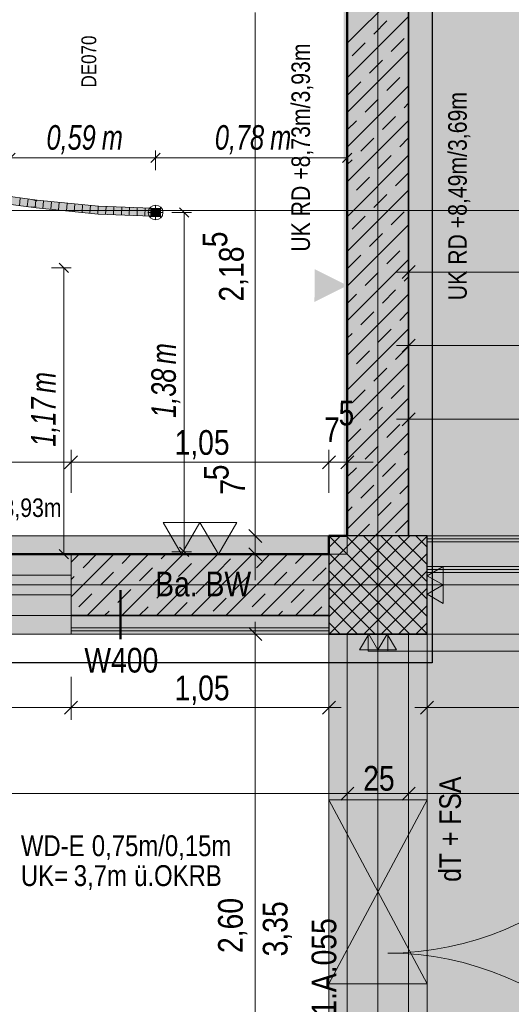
# Model space of a CAD drawing. Extents: x -620 to 300, y 62 to 1107.
# Tile 113 of 256: x 10 to 50, y 793 to 873. Entities that reach past the tile are written whole.
import ezdxf
from ezdxf.lldxf.tags import DXFTag

# ---------------------------------------------------------------- set-up
doc = ezdxf.new("R2010")
doc.units = 0
doc.layers.get('0').update_dxf_attribs({"lineweight": 35})
for name, color, linetype, lineweight, true_color in [('00 -Bauelemente -Dämmung innen', 7, 'Continuous', 9, 0xff7fe6), ('00 -Bauelemente -Gipskarton', 7, 'Continuous', 9, 0xff7fe6), ('00_Beschriftung UZ', 3, 'Continuous', 13, 0x00ff00), ('30 -33 Aussenwände- 3 Aussenstützen', 7, 'Continuous', 50, 0x0000dd), ('30 -34 Innenwände- 1 tragend', 7, 'Continuous', 13, 0xdd0806), ('30 -34 Innenwände- 11 Durchbruch', 4, 'Continuous', 9, 0x00ffff), ('30 -34 Innenwände- 2 nichttragend', 7, 'Continuous', 18, 0xff7fe6), ('30 -34 Innenwände- 4 Türen_Fenster', 9, 'Continuous', 15, 0x808080), ('30 -35 Decken- 1 Konstruktion-Träger- Stahlbeton', 7, 'grob-A06G9FRA8I', 13, 0x33aa00), ('30 -35 Decken- 2.1 Treppen Innen 2D', 7, 'Continuous', 9, 0x599559), ('60- 61 allgemeine Ausstattung- 1 Möbel', 7, 'Continuous', 9, 0x00cccc), ('70 -72 Beschriftung- 2 Beschriftung Bauteile', 7, 'Continuous', 9, 0x9999ff), ('70 -75 Raumstempel- 1 Raumstempel', 1, 'Continuous', 50, 0xff0000), ('70 -76 Bemaßung- 2 Allgemein', 9, 'Continuous', 5, 0x808080), ('E_Aussparung Bemaßung', 5, 'Continuous', 9, 0x0000ff), ('E_Leerrohr 25', 7, 'Continuous', 9, 0xff8000), ('E_Leerrohr 25-Shading', 7, 'Continuous', 9, 0xff8000), ('E_Leerrohr 32', 7, 'Continuous', 9, 0x00b300), ('E_Leerrohr 32-Shading', 7, 'Continuous', 9, 0x00b300), ('E_Leerrohr_Detailnummer', 1, 'Continuous', 25, 0xff0000), ('E_Leerrohrdose 32', 7, 'Continuous', 9, 0x99ff99), ('iwb_Layout BA_Markierung', 7, 'Continuous', 9, 0xbadcdc), ('iwb_Schraffur_Wand in Bauart BABW', 7, 'Continuous', 13, 0xac59ff), ('iwb_Sichtbeton', 2, 'Continuous', 50, 0xffff00), ('iwb_Sichtbeton-Shading', 2, 'Continuous', 50, 0xffff00)]:
    doc.layers.add(name, color=color, linetype=linetype, lineweight=lineweight, true_color=true_color)
for name, color, linetype, lineweight in [('70 -71 Achsen- 1 Gebäudeachsen', 7, 'STRICHPUNKT2-A06G9FR98I', 18), ('70 -75 Raumstempel- 3 Wandstempel', 7, 'Continuous', 50), ('Keine', 7, 'Continuous', 9)]:
    doc.layers.add(name, color=color, linetype=linetype, lineweight=lineweight)
doc.layers.add('iwb_Schraffur_Unterzug', color=7, linetype='Continuous', lineweight=5, true_color=0xffffcc, plot=False)
doc.styles.get("Standard").update_dxf_attribs({"font": 'ARIALN.TTF'})
tags = doc.linetypes.add('grob-A06G9FRA8I', pattern=[14, 3, -8, 3]).pattern_tags.tags
tags[8:9] = [DXFTag(74, 4), DXFTag(75, 0), DXFTag(340, '0'), DXFTag(46, 0.0), DXFTag(50, 0.0), DXFTag(44, 0.0), DXFTag(45, 0.0)]
tags[6:7] = [DXFTag(74, 4), DXFTag(75, 0), DXFTag(340, '0'), DXFTag(46, 0.0), DXFTag(50, 0.0), DXFTag(44, 0.0), DXFTag(45, 0.0)]
tags[4:5] = [DXFTag(74, 4), DXFTag(75, 0), DXFTag(340, '0'), DXFTag(46, 0.0), DXFTag(50, 0.0), DXFTag(44, 0.0), DXFTag(45, 0.0)]
tags = doc.linetypes.add('STRICHPUNKT2', pattern=[12.7, 6.35, -3.175, 0, -3.175]).pattern_tags.tags
tags[10:11] = [DXFTag(74, 4), DXFTag(75, 0), DXFTag(340, '0'), DXFTag(46, 0.0), DXFTag(50, 0.0), DXFTag(44, 0.0), DXFTag(45, 0.0)]
tags[8:9] = [DXFTag(74, 4), DXFTag(75, 0), DXFTag(340, '0'), DXFTag(46, 0.0), DXFTag(50, 0.0), DXFTag(44, 0.0), DXFTag(45, 0.0)]
tags[6:7] = [DXFTag(74, 4), DXFTag(75, 0), DXFTag(340, '0'), DXFTag(46, 0.0), DXFTag(50, 0.0), DXFTag(44, 0.0), DXFTag(45, 0.0)]
tags[4:5] = [DXFTag(74, 4), DXFTag(75, 0), DXFTag(340, '0'), DXFTag(46, 0.0), DXFTag(50, 0.0), DXFTag(44, 0.0), DXFTag(45, 0.0)]
tags = doc.linetypes.add('STRICHPUNKT2-A06G9FR98I', pattern=[12.7, 6.35, -3.175, 0, -3.175]).pattern_tags.tags
tags[10:11] = [DXFTag(74, 4), DXFTag(75, 0), DXFTag(340, '0'), DXFTag(46, 0.0), DXFTag(50, 0.0), DXFTag(44, 0.0), DXFTag(45, 0.0)]
tags[8:9] = [DXFTag(74, 4), DXFTag(75, 0), DXFTag(340, '0'), DXFTag(46, 0.0), DXFTag(50, 0.0), DXFTag(44, 0.0), DXFTag(45, 0.0)]
tags[6:7] = [DXFTag(74, 4), DXFTag(75, 0), DXFTag(340, '0'), DXFTag(46, 0.0), DXFTag(50, 0.0), DXFTag(44, 0.0), DXFTag(45, 0.0)]
tags[4:5] = [DXFTag(74, 4), DXFTag(75, 0), DXFTag(340, '0'), DXFTag(46, 0.0), DXFTag(50, 0.0), DXFTag(44, 0.0), DXFTag(45, 0.0)]

# ---------------------------------------------------------------- blocks, each defined once
blk = doc.blocks.new('Shading-A06G9FN58I', base_point=(42.225, 216.053))
at = {"layer": 'iwb_Sichtbeton-Shading', "color": 51, "true_color": 0xffff7f}
for points in [[(37.225, 829.253), (36.625, 829.853), (37.225, 988.271), (36.625, 988.271)], [(41.625, 988.053), (42.225, 988.053), (41.625, 831.053), (42.225, 831.053)], [(14.425, 829.253), (14.425, 829.853), (37.225, 829.253), (36.625, 829.853)]]:
    blk.add_solid(points, dxfattribs=at)
blk = doc.blocks.new('Shading-A06G9FQH8I', base_point=(-34.86, 854.745))
at = {"layer": 'E_Leerrohr 32-Shading', "color": 83, "true_color": 0x7fbd7f}
for points in [[(10.975, 857.944), (6.554, 858.541), (6.542, 858.454)], [(11.635, 858.312), (11.635, 858.312), (6.617, 858.989), (6.623, 859.027)], [(11.635, 858.312), (11.011, 858.491), (6.623, 859.027), (6.63, 859.082)], [(10.942, 857.854), (9.104, 858.15), (8.121, 858.235)], [(10.942, 857.854), (11.577, 857.811), (9.104, 858.15), (11.583, 857.862)], [(9.104, 858.15), (11.583, 857.862), (9.423, 858.123), (10.975, 857.944)], [(11.572, 857.769), (11.577, 857.811), (10.942, 857.854)], [(11.646, 858.405), (11.011, 858.491), (11.644, 858.387)], [(11.011, 858.491), (11.635, 858.312), (11.644, 858.387)], [(11.572, 857.769), (12.623, 857.76), (11.577, 857.811)], [(12.876, 857.666), (11.572, 857.769), (12.031, 857.724)], [(11.572, 857.769), (12.876, 857.666), (12.623, 857.76), (15.306, 857.498)], [(12.623, 857.76), (11.583, 857.862), (11.577, 857.811)], [(11.644, 858.387), (11.635, 858.312), (15.389, 857.944)], [(15.574, 857.94), (16.665, 857.914), (11.644, 858.387), (11.646, 858.405)], [(15.574, 857.94), (11.644, 858.387), (13.356, 858.185)], [(16.621, 857.275), (16.628, 857.369), (12.031, 857.724), (12.876, 857.666)], [(15.389, 857.944), (15.574, 857.94), (13.356, 858.185)], [(16.658, 857.82), (15.574, 857.94), (15.389, 857.944)], [(16.658, 857.82), (16.665, 857.914), (15.574, 857.94)], [(18.246, 857.854), (16.665, 857.914), (18.246, 857.76), (16.658, 857.82)], [(21.703, 857.724), (18.246, 857.854), (21.703, 857.63), (18.246, 857.76)], [(12.876, 857.666), (16.628, 857.369), (15.306, 857.498)], [(18.176, 857.31), (16.628, 857.369), (21.703, 857.084), (16.621, 857.275)], [(21.703, 857.178), (18.176, 857.31), (21.703, 857.084)]]:
    blk.add_solid(points, dxfattribs=at)
at = {"layer": 'E_Leerrohr 32-Shading', "color": 83, "true_color": 0x7fd57f}
for points in [[(11.609, 858.087), (6.615, 858.761), (6.554, 858.541), (6.585, 858.762)], [(11.588, 857.903), (11.609, 858.087), (10.975, 857.944), (6.554, 858.541)], [(11.609, 858.087), (11.626, 858.232), (6.615, 858.761), (6.627, 858.987)], [(11.626, 858.232), (11.635, 858.312), (6.627, 858.987), (6.627, 858.988)], [(11.583, 857.862), (11.588, 857.903), (10.975, 857.944)], [(11.583, 857.862), (13.831, 857.743), (11.588, 857.903), (15.29, 857.722)], [(13.831, 857.743), (11.583, 857.862), (12.623, 857.76)], [(15.379, 857.718), (11.609, 858.087), (11.588, 857.903)], [(15.389, 857.944), (11.635, 858.312), (15.379, 857.718), (11.609, 858.087)], [(16.628, 857.369), (16.643, 857.594), (12.623, 857.76), (13.831, 857.743)], [(13.831, 857.743), (16.643, 857.594), (15.29, 857.722), (15.379, 857.718)], [(16.653, 857.748), (16.658, 857.82), (15.379, 857.722), (15.389, 857.944)], [(16.643, 857.594), (16.653, 857.748), (15.379, 857.718), (15.379, 857.722)], [(21.703, 857.63), (18.246, 857.76), (16.643, 857.594), (16.653, 857.748)], [(18.246, 857.76), (16.658, 857.82), (16.653, 857.748)], [(16.643, 857.594), (16.628, 857.369), (21.703, 857.404), (21.703, 857.178)], [(21.703, 857.63), (16.643, 857.594), (21.703, 857.404)]]:
    blk.add_solid(points, dxfattribs=at)
blk = doc.blocks.new('Shading-A06G9FQN8I', base_point=(20.915, 857.383))
at = {"layer": 'E_Leerrohr 25-Shading', "color": 253, "true_color": 0xb6b6b6}
for points in [[(21.703, 857.724), (20.915, 857.724), (21.703, 857.404), (20.915, 857.413)], [(20.915, 857.383), (20.915, 857.084), (21.703, 857.404), (21.703, 857.084)], [(21.703, 857.404), (20.915, 857.404), (21.703, 857.404), (20.915, 857.383)]]:
    blk.add_solid(points, dxfattribs=at)
at = {"layer": 'E_Leerrohr 25-Shading', "color": 253, "true_color": 0xababab}
for points in [[(21.703, 857.854), (21.703, 857.722), (21.715, 857.854), (21.715, 857.722)], [(21.715, 857.086), (21.703, 857.086), (21.715, 857.073), (21.703, 857.073)], [(21.703, 857.073), (21.703, 856.954), (21.715, 857.073), (21.715, 856.954)]]:
    blk.add_solid(points, dxfattribs=at)
at = {"layer": 'E_Leerrohr 25-Shading', "color": 9, "true_color": 0xbdbdbd}
for points in [[(21.715, 857.722), (21.703, 857.722), (21.715, 857.436), (21.703, 857.436)], [(21.703, 857.436), (21.703, 857.404), (21.715, 857.436), (21.715, 857.404)], [(21.703, 857.404), (21.703, 857.086), (21.715, 857.404), (21.715, 857.086)]]:
    blk.add_solid(points, dxfattribs=at)
blk = doc.blocks.new('Polygon-A06G9FR38I')
at = {"color": 0, "linetype": 'ByBlock', "lineweight": -2, "ltscale": 0.13}
blk.add_solid([(39.308, 82.722), (39.141, 1079.919), (76.379, 82.623), (76.379, 1079.919)], dxfattribs=at)
blk = doc.blocks.new('Referenz-A06G9FRB8I')
at = {"layer": '00 -Bauelemente -Dämmung innen', "color": 0, "linetype": 'Continuous', "ltscale": 0.13}
for p, q in [((66.025, 830.553), (43.425, 830.553)), ((66.025, 828.553), (43.425, 828.553)), ((14.425, 824.553), (35.425, 824.553)), ((14.425, 823.553), (35.425, 823.553))]:
    blk.add_line(p, q, dxfattribs=at)
at = {"layer": '00 -Bauelemente -Gipskarton', "color": 0, "linetype": 'Continuous', "ltscale": 0.13}
for p, q in [((66.025, 831.053), (43.425, 831.053)), ((66.025, 830.803), (43.425, 830.803)), ((66.025, 830.553), (43.425, 830.553)), ((66.025, 828.553), (43.425, 828.553)), ((66.025, 828.303), (43.425, 828.303)), ((66.025, 828.053), (43.425, 828.053)), ((14.425, 823.553), (35.425, 823.553)), ((14.425, 823.303), (35.425, 823.303)), ((14.425, 823.053), (35.425, 823.053))]:
    blk.add_line(p, q, dxfattribs=at)
at = {"layer": '00_Beschriftung UZ', "color": 0, "linetype": 'Continuous', "lineweight": 0, "ltscale": 0.13}
blk.add_solid([(34.254, 850.121), (36.925, 851.453), (34.256, 852.792)], dxfattribs=at)
at = {"layer": '30 -33 Aussenwände- 3 Aussenstützen', "color": 0, "lineweight": 9}
for p, q in [((35.425, 830.106), (36.371, 831.053)), ((35.425, 828.692), (37.786, 831.053)), ((35.425, 827.278), (39.2, 831.053)), ((35.425, 825.864), (40.614, 831.053)), ((35.425, 824.449), (42.028, 831.053)), ((35.428, 831.053), (43.425, 823.056)), ((35.442, 823.053), (43.425, 831.035)), ((36.842, 831.053), (43.425, 824.47)), ((38.256, 831.053), (43.425, 825.885)), ((39.67, 831.053), (43.425, 827.299)), ((41.084, 831.053), (43.425, 828.713)), ((42.499, 831.053), (43.425, 830.127)), ((35.425, 829.642), (42.013, 823.053)), ((36.857, 823.053), (43.425, 829.621)), ((35.425, 828.228), (40.599, 823.053)), ((38.271, 823.053), (43.425, 828.207)), ((39.425, 828.053), (39.425, 826.053)), ((35.425, 826.813), (39.185, 823.053)), ((38.425, 827.053), (40.425, 827.053)), ((39.685, 823.053), (43.425, 826.793)), ((35.425, 825.399), (37.771, 823.053)), ((41.099, 823.053), (43.425, 825.378)), ((35.425, 823.985), (36.357, 823.053)), ((42.514, 823.053), (43.425, 823.964))]:
    blk.add_line(p, q, dxfattribs=at)
at = {"layer": '30 -33 Aussenwände- 3 Aussenstützen', "color": 0, "linetype": 'Continuous', "lineweight": -2, "ltscale": 0.25}
for p, q in [((43.425, 831.053), (35.425, 831.053)), ((35.425, 831.053), (35.425, 823.053)), ((43.425, 823.053), (43.425, 831.053)), ((35.425, 823.053), (43.425, 823.053))]:
    blk.add_line(p, q, dxfattribs=at)
at = {"layer": '30 -34 Innenwände- 1 tragend', "color": 0, "lineweight": 35}
for p, q in [((36.925, 988.053), (36.925, 831.053)), ((41.925, 988.053), (41.925, 831.053)), ((14.425, 829.553), (35.425, 829.553)), ((14.425, 824.553), (35.425, 824.553))]:
    blk.add_line(p, q, dxfattribs=at)
at = {"layer": '30 -34 Innenwände- 1 tragend', "color": 0, "linetype": 'Continuous', "ltscale": 0.13}
for p, q in [((36.925, 988.053), (36.925, 831.053)), ((41.925, 988.053), (41.925, 831.053)), ((36.925, 831.053), (41.925, 831.053)), ((14.425, 824.553), (14.425, 829.553)), ((14.425, 824.553), (14.425, 829.553)), ((14.425, 829.553), (35.425, 829.553)), ((35.425, 824.553), (35.425, 829.553)), ((14.425, 824.553), (35.425, 824.553)), ((36.925, 823.053), (41.925, 823.053)), ((36.925, 823.053), (41.925, 823.053)), ((36.925, 823.053), (41.925, 823.053))]:
    blk.add_line(p, q, dxfattribs=at)
at = {"layer": '30 -34 Innenwände- 1 tragend', "color": 0, "lineweight": 9}
for p, q in [((36.925, 871.204), (41.925, 876.204)), ((36.925, 871.204), (41.925, 876.204)), ((36.925, 868.376), (41.925, 873.376)), ((36.925, 868.376), (41.925, 873.376)), ((39.082, 871.947), (40.142, 873.008)), ((39.082, 871.947), (40.142, 873.008)), ((36.925, 872.618), (36.96, 872.654)), ((36.925, 872.618), (36.96, 872.654)), ((40.496, 870.533), (41.556, 871.593)), ((40.496, 870.533), (41.556, 871.593)), ((36.925, 865.547), (41.925, 870.547)), ((36.925, 865.547), (41.925, 870.547)), ((37.314, 870.179), (38.374, 871.24)), ((37.314, 870.179), (38.374, 871.24)), ((38.728, 868.765), (39.789, 869.826)), ((38.728, 868.765), (39.789, 869.826)), ((41.91, 869.119), (41.925, 869.133)), ((41.91, 869.119), (41.925, 869.133)), ((40.142, 867.351), (41.203, 868.411)), ((40.142, 867.351), (41.203, 868.411)), ((36.925, 862.719), (41.925, 867.719)), ((36.925, 862.719), (41.925, 867.719)), ((36.96, 866.997), (38.021, 868.058)), ((36.96, 866.997), (38.021, 868.058)), ((38.374, 865.583), (39.435, 866.644)), ((38.374, 865.583), (39.435, 866.644)), ((41.556, 865.937), (41.925, 866.305)), ((41.556, 865.937), (41.925, 866.305)), ((39.789, 864.169), (40.849, 865.229)), ((39.789, 864.169), (40.849, 865.229)), ((36.925, 859.891), (41.925, 864.891)), ((36.925, 859.891), (41.925, 864.891)), ((36.925, 864.133), (37.667, 864.876)), ((36.925, 864.133), (37.667, 864.876)), ((38.021, 862.401), (39.082, 863.462)), ((38.021, 862.401), (39.082, 863.462)), ((41.203, 862.755), (41.925, 863.476)), ((41.203, 862.755), (41.925, 863.476)), ((36.925, 857.062), (41.925, 862.062)), ((36.925, 857.062), (41.925, 862.062)), ((39.435, 860.987), (40.496, 862.047)), ((39.435, 860.987), (40.496, 862.047)), ((36.925, 861.305), (37.314, 861.694)), ((36.925, 861.305), (37.314, 861.694)), ((37.667, 859.219), (38.728, 860.28)), ((37.667, 859.219), (38.728, 860.28)), ((40.849, 859.573), (41.91, 860.633)), ((40.849, 859.573), (41.91, 860.633)), ((36.925, 854.234), (41.925, 859.234)), ((36.925, 854.234), (41.925, 859.234)), ((36.925, 858.476), (36.96, 858.512)), ((36.925, 858.476), (36.96, 858.512)), ((39.082, 857.805), (40.142, 858.865)), ((39.082, 857.805), (40.142, 858.865)), ((37.314, 856.037), (38.374, 857.098)), ((37.314, 856.037), (38.374, 857.098)), ((40.496, 856.391), (41.556, 857.451)), ((40.496, 856.391), (41.556, 857.451)), ((36.925, 851.405), (41.925, 856.405)), ((36.925, 851.405), (41.925, 856.405)), ((38.728, 854.623), (39.789, 855.683)), ((38.728, 854.623), (39.789, 855.683)), ((41.91, 854.976), (41.925, 854.991)), ((41.91, 854.976), (41.925, 854.991)), ((36.96, 852.855), (38.021, 853.916)), ((36.96, 852.855), (38.021, 853.916)), ((40.142, 853.209), (41.203, 854.269)), ((40.142, 853.209), (41.203, 854.269)), ((36.925, 848.577), (41.925, 853.577)), ((36.925, 848.577), (41.925, 853.577)), ((38.374, 851.441), (39.435, 852.501)), ((38.374, 851.441), (39.435, 852.501)), ((41.556, 851.794), (41.925, 852.163)), ((41.556, 851.794), (41.925, 852.163)), ((36.925, 845.748), (41.925, 850.748)), ((36.925, 845.748), (41.925, 850.748)), ((36.925, 849.991), (37.667, 850.734)), ((36.925, 849.991), (37.667, 850.734)), ((39.789, 850.027), (40.849, 851.087)), ((39.789, 850.027), (40.849, 851.087)), ((38.021, 848.259), (39.082, 849.32)), ((38.021, 848.259), (39.082, 849.32)), ((41.203, 848.612), (41.925, 849.334)), ((41.203, 848.612), (41.925, 849.334)), ((36.925, 842.92), (41.925, 847.92)), ((36.925, 842.92), (41.925, 847.92)), ((36.925, 847.163), (37.314, 847.552)), ((36.925, 847.163), (37.314, 847.552)), ((39.435, 846.845), (40.496, 847.905)), ((39.435, 846.845), (40.496, 847.905)), ((40.849, 845.43), (41.91, 846.491)), ((40.849, 845.43), (41.91, 846.491)), ((37.667, 845.077), (38.728, 846.138)), ((37.667, 845.077), (38.728, 846.138)), ((36.925, 840.092), (41.925, 845.092)), ((36.925, 840.092), (41.925, 845.092)), ((36.925, 844.334), (36.96, 844.37)), ((36.925, 844.334), (36.96, 844.37)), ((39.082, 843.663), (40.142, 844.723)), ((39.082, 843.663), (40.142, 844.723)), ((40.496, 842.248), (41.556, 843.309)), ((40.496, 842.248), (41.556, 843.309)), ((37.314, 841.895), (38.374, 842.956)), ((37.314, 841.895), (38.374, 842.956)), ((36.925, 837.263), (41.925, 842.263)), ((36.925, 837.263), (41.925, 842.263)), ((38.728, 840.481), (39.789, 841.541)), ((38.728, 840.481), (39.789, 841.541)), ((41.91, 840.834), (41.925, 840.849)), ((41.91, 840.834), (41.925, 840.849)), ((40.142, 839.066), (41.203, 840.127)), ((40.142, 839.066), (41.203, 840.127)), ((36.925, 834.435), (41.925, 839.435)), ((36.925, 834.435), (41.925, 839.435)), ((36.96, 838.713), (38.021, 839.774)), ((36.96, 838.713), (38.021, 839.774)), ((38.374, 837.299), (39.435, 838.359)), ((38.374, 837.299), (39.435, 838.359)), ((41.556, 837.652), (41.925, 838.02)), ((41.556, 837.652), (41.925, 838.02)), ((39.789, 835.884), (40.849, 836.945)), ((39.789, 835.884), (40.849, 836.945)), ((36.925, 831.606), (41.925, 836.606)), ((36.925, 831.606), (41.925, 836.606)), ((36.925, 835.849), (37.667, 836.592)), ((36.925, 835.849), (37.667, 836.592)), ((38.021, 834.117), (39.082, 835.177)), ((38.021, 834.117), (39.082, 835.177)), ((41.203, 834.47), (41.925, 835.192)), ((41.203, 834.47), (41.925, 835.192)), ((39.2, 831.053), (41.925, 833.778)), ((39.2, 831.053), (41.925, 833.778)), ((39.435, 832.703), (40.496, 833.763)), ((39.435, 832.703), (40.496, 833.763)), ((36.925, 833.02), (37.314, 833.41)), ((36.925, 833.02), (37.314, 833.41)), ((40.849, 831.288), (41.91, 832.349)), ((40.849, 831.288), (41.91, 832.349)), ((37.786, 831.053), (38.728, 831.995)), ((37.786, 831.053), (38.728, 831.995)), ((14.425, 828.905), (15.072, 829.553)), ((14.425, 826.077), (17.901, 829.553)), ((14.425, 828.905), (15.072, 829.553)), ((14.425, 826.077), (17.901, 829.553)), ((15.393, 828.46), (16.454, 829.521)), ((15.393, 828.46), (16.454, 829.521)), ((15.729, 824.553), (20.729, 829.553)), ((15.729, 824.553), (20.729, 829.553)), ((18.558, 824.553), (23.558, 829.553)), ((18.558, 824.553), (23.558, 829.553)), ((18.575, 828.813), (19.315, 829.553)), ((18.575, 828.813), (19.315, 829.553)), ((21.386, 824.553), (26.386, 829.553)), ((21.386, 824.553), (26.386, 829.553)), ((21.757, 829.167), (22.144, 829.553)), ((21.757, 829.167), (22.144, 829.553)), ((23.172, 827.753), (24.232, 828.813)), ((23.172, 827.753), (24.232, 828.813)), ((24.215, 824.553), (29.215, 829.553)), ((24.215, 824.553), (29.215, 829.553)), ((24.939, 829.521), (24.972, 829.553)), ((24.939, 829.521), (24.972, 829.553)), ((26.354, 828.106), (27.414, 829.167)), ((26.354, 828.106), (27.414, 829.167)), ((27.043, 824.553), (32.043, 829.553)), ((27.043, 824.553), (32.043, 829.553)), ((29.536, 828.46), (30.596, 829.521)), ((29.536, 828.46), (30.596, 829.521)), ((29.871, 824.553), (34.871, 829.553)), ((29.871, 824.553), (34.871, 829.553)), ((32.718, 828.813), (33.457, 829.553)), ((32.718, 828.813), (33.457, 829.553)), ((16.808, 827.046), (17.868, 828.106)), ((16.808, 827.046), (17.868, 828.106)), ((19.99, 827.399), (21.05, 828.46)), ((19.99, 827.399), (21.05, 828.46)), ((30.95, 827.046), (32.01, 828.106)), ((30.95, 827.046), (32.01, 828.106)), ((34.132, 827.399), (35.192, 828.46)), ((34.132, 827.399), (35.192, 828.46)), ((14.425, 827.491), (14.686, 827.753)), ((14.425, 827.491), (14.686, 827.753)), ((24.586, 826.339), (25.646, 827.399)), ((24.586, 826.339), (25.646, 827.399)), ((27.768, 826.692), (28.828, 827.753)), ((27.768, 826.692), (28.828, 827.753)), ((32.7, 824.553), (35.425, 827.278)), ((32.7, 824.553), (35.425, 827.278)), ((18.222, 825.631), (19.283, 826.692)), ((18.222, 825.631), (19.283, 826.692)), ((21.404, 825.985), (22.465, 827.046)), ((21.404, 825.985), (22.465, 827.046)), ((32.364, 825.631), (33.425, 826.692)), ((32.364, 825.631), (33.425, 826.692)), ((15.04, 825.278), (16.101, 826.339)), ((15.04, 825.278), (16.101, 826.339)), ((22.818, 824.571), (23.879, 825.631)), ((22.818, 824.571), (23.879, 825.631)), ((26, 824.924), (27.061, 825.985)), ((26, 824.924), (27.061, 825.985)), ((29.182, 825.278), (30.243, 826.339)), ((29.182, 825.278), (30.243, 826.339)), ((17.144, 824.553), (17.515, 824.924)), ((17.144, 824.553), (17.515, 824.924)), ((19.972, 824.553), (20.697, 825.278)), ((19.972, 824.553), (20.697, 825.278)), ((31.286, 824.553), (31.657, 824.924)), ((31.286, 824.553), (31.657, 824.924)), ((34.114, 824.553), (34.839, 825.278)), ((34.114, 824.553), (34.839, 825.278)), ((28.457, 824.553), (28.475, 824.571)), ((28.457, 824.553), (28.475, 824.571))]:
    blk.add_line(p, q, dxfattribs=at)
at = {"layer": '30 -34 Innenwände- 11 Durchbruch', "color": 0, "linetype": 'Continuous', "ltscale": 0.13}
for p, q in [((35.425, 794.553), (35.425, 809.553)), ((35.425, 809.553), (43.425, 794.553)), ((43.425, 809.553), (35.425, 794.553)), ((35.425, 809.553), (43.425, 809.553)), ((43.425, 809.553), (35.425, 794.553)), ((43.425, 794.553), (35.425, 809.553)), ((43.425, 794.553), (43.425, 809.553)), ((35.425, 794.553), (43.425, 794.553))]:
    blk.add_line(p, q, dxfattribs=at)
at = {"layer": '30 -34 Innenwände- 11 Durchbruch', "color": 0, "lineweight": 0}
for points in [[(39.425, 802.053), (35.425, 809.553), (39.425, 809.553)], [(39.425, 802.053), (39.425, 809.553), (43.425, 809.553)], [(39.425, 794.553), (35.425, 794.553), (39.425, 802.053)], [(39.425, 794.553), (39.425, 802.053), (43.425, 794.553)]]:
    blk.add_solid(points, dxfattribs=at)
at = {"layer": '30 -34 Innenwände- 2 nichttragend', "color": 0, "linetype": 'Continuous', "ltscale": 0.18}
for p, q in [((66.025, 831.053), (43.425, 831.053)), ((66.025, 828.053), (43.425, 828.053)), ((14.425, 823.053), (14.425, 824.553)), ((14.425, 824.553), (35.425, 824.553)), ((14.425, 823.053), (35.425, 823.053))]:
    blk.add_line(p, q, dxfattribs=at)
at = {"layer": '30 -34 Innenwände- 4 Türen_Fenster', "color": 0, "linetype": 'grob-A06G9FRA8I', "ltscale": 0.15}
for p, q in [((-35.575, 829.553), (14.425, 829.553)), ((-35.575, 824.553), (14.425, 824.553)), ((36.925, 823.053), (36.925, 771.053)), ((41.925, 823.053), (41.925, 771.053)), ((40.225, 821.653), (64.825, 821.653))]:
    blk.add_line(p, q, dxfattribs=at)
at = {"layer": '30 -34 Innenwände- 4 Türen_Fenster', "color": 0, "linetype": 'Continuous', "ltscale": 0.15}
for p, q in [((-8.475, 827.853), (14.425, 827.853)), ((14.425, 827.853), (14.425, 826.253)), ((14.425, 826.253), (-8.475, 826.253)), ((38.625, 821.653), (38.625, 823.053)), ((38.625, 823.053), (40.225, 823.053)), ((40.225, 823.053), (40.225, 821.653)), ((40.225, 821.653), (38.625, 821.653))]:
    blk.add_line(p, q, dxfattribs=at)
at = {"layer": '30 -34 Innenwände- 4 Türen_Fenster', "color": 0, "linetype": 'grob-A06G9FRA8I', "ltscale": 0.15}
for centre, major_axis in [((40.225, 821.653), (0, -24.6)), ((40.225, 772.453), (24.6, 0))]:
    blk.add_ellipse(centre, major_axis=major_axis, ratio=1, start_param=0, end_param=1.570796, dxfattribs=at)
at = {"layer": '30 -35 Decken- 1 Konstruktion-Träger- Stahlbeton', "color": 0}
for p, q in [((-121.575, 831.053), (75.968, 831.053)), ((-121.575, 823.053), (75.968, 823.053)), ((35.425, 823.053), (35.425, 771.053)), ((43.425, 823.053), (43.425, 771.053))]:
    blk.add_line(p, q, dxfattribs=at)
at = {"layer": '30 -35 Decken- 1 Konstruktion-Träger- Stahlbeton', "color": 0, "linetype": 'Continuous', "lineweight": 35, "ltscale": 0.35}
blk.add_line((43.425, 823.053), (35.425, 823.053), dxfattribs=at)
at = {"layer": '30 -35 Decken- 2.1 Treppen Innen 2D', "color": 0, "linetype": 'grob-A06G9FRA8I', "ltscale": 0.13}
for p, q in [((36.925, 829.553), (36.925, 877.353)), ((-40.575, 829.553), (36.925, 829.553))]:
    blk.add_line(p, q, dxfattribs=at)
at = {"layer": '30 -35 Decken- 2.1 Treppen Innen 2D', "color": 0, "linetype": 'Continuous', "ltscale": 0.13}
for p, q in [((36.925, 829.553), (36.925, 874.453)), ((-40.575, 829.553), (36.925, 829.553)), ((-35.575, 829.553), (14.425, 829.553))]:
    blk.add_line(p, q, dxfattribs=at)
at = {"layer": '60- 61 allgemeine Ausstattung- 1 Möbel', "color": 0, "linetype": 'Continuous', "ltscale": 0.13}
for p, q in [((43.425, 828.053), (66.025, 828.053)), ((43.425, 823.053), (43.425, 828.053)), ((66.025, 823.053), (43.425, 823.053))]:
    blk.add_line(p, q, dxfattribs=at)
at = {"layer": '70 -71 Achsen- 1 Gebäudeachsen', "color": 0, "linetype": 'STRICHPUNKT2-A06G9FR98I', "ltscale": 0.18}
for p, q in [((39.425, 1076.993), (39.425, 77.553)), ((-538.628, 857.553), (75.968, 857.553)), ((-538.628, 827.053), (75.968, 827.053))]:
    blk.add_line(p, q, dxfattribs=at)
at = {"layer": '70 -72 Beschriftung- 2 Beschriftung Bauteile', "color": 0}
for p, q in [((21.925, 832.151), (23.425, 829.553)), ((24.925, 832.151), (21.925, 832.151)), ((23.425, 829.553), (24.925, 832.151)), ((24.925, 832.151), (26.425, 829.553)), ((27.925, 832.151), (24.925, 832.151)), ((26.425, 829.553), (27.925, 832.151)), ((43.425, 827.803), (44.724, 828.553)), ((44.724, 828.553), (44.724, 827.053)), ((44.724, 827.053), (43.425, 827.803)), ((43.425, 826.303), (44.724, 827.053)), ((44.724, 827.053), (44.724, 825.553)), ((44.724, 825.553), (43.425, 826.303)), ((37.925, 821.754), (38.675, 823.053)), ((38.675, 823.053), (39.425, 821.754)), ((39.425, 821.754), (40.175, 823.053)), ((40.175, 823.053), (40.925, 821.754)), ((39.425, 821.754), (37.925, 821.754)), ((40.925, 821.754), (39.425, 821.754))]:
    blk.add_line(p, q, dxfattribs=at)
at = {"layer": '70 -72 Beschriftung- 2 Beschriftung Bauteile', "color": 0, "lineweight": 0}
for points in [[(44.724, 827.053), (43.425, 827.803), (44.724, 828.553)], [(44.724, 825.553), (43.425, 826.303), (44.724, 827.053)], [(38.675, 821.754), (37.925, 821.754), (38.675, 823.053)], [(38.675, 821.754), (38.675, 823.053), (39.425, 821.754)], [(40.175, 821.754), (39.425, 821.754), (40.175, 823.053)], [(40.175, 821.754), (40.175, 823.053), (40.925, 821.754)]]:
    blk.add_solid(points, dxfattribs=at)
at = {"layer": '70 -75 Raumstempel- 1 Raumstempel', "color": 0, "linetype": 'Continuous', "ltscale": 0.5}
for p, q in [((36.925, 988.053), (36.925, 831.053)), ((36.925, 831.053), (35.425, 831.053)), ((35.425, 831.053), (35.425, 829.553)), ((35.425, 829.553), (-40.575, 829.553))]:
    blk.add_line(p, q, dxfattribs=at)
at = {"layer": '70 -75 Raumstempel- 3 Wandstempel', "color": 0, "linetype": 'Continuous', "ltscale": 0.5}
blk.add_line((18.445, 822.638), (18.445, 826.638), dxfattribs=at)
at = {"layer": '70 -76 Bemaßung- 2 Allgemein', "color": 0, "linetype": 'Continuous', "ltscale": 0.13}
for p, q in [((29.425, 832.114), (29.425, 873.693)), ((41.925, 850.053), (41.925, 853.553)), ((40.925, 852.553), (42.985, 852.553)), ((75.968, 852.553), (42.985, 852.553)), ((41.925, 844.053), (41.925, 847.553)), ((40.925, 846.553), (42.985, 846.553)), ((75.968, 846.553), (42.985, 846.553)), ((41.925, 838.053), (41.925, 841.553)), ((40.925, 840.553), (42.985, 840.553)), ((64.964, 840.553), (42.985, 840.553)), ((14.425, 834.553), (14.425, 838.053)), ((14.425, 834.553), (14.425, 838.053)), ((35.425, 834.553), (35.425, 838.053)), ((35.425, 834.553), (35.425, 838.053)), ((36.925, 834.553), (36.925, 838.053)), ((13.364, 837.053), (-34.515, 837.053)), ((15.425, 837.053), (13.364, 837.053)), ((13.425, 837.053), (15.485, 837.053)), ((34.364, 837.053), (15.485, 837.053)), ((34.364, 837.053), (33.304, 837.053)), ((36.425, 837.053), (34.364, 837.053)), ((36.425, 837.053), (34.364, 837.053)), ((36.925, 837.053), (35.425, 837.053)), ((35.925, 837.053), (37.985, 837.053)), ((37.985, 837.053), (39.045, 837.053)), ((29.425, 832.114), (29.425, 833.174)), ((29.425, 830.053), (29.425, 832.114)), ((29.425, 830.053), (29.425, 832.114)), ((31.925, 831.053), (28.425, 831.053)), ((31.925, 831.053), (28.425, 831.053)), ((29.425, 829.553), (29.425, 831.053)), ((29.425, 830.553), (29.425, 828.493)), ((31.925, 829.553), (28.425, 829.553)), ((29.425, 828.493), (29.425, 827.432)), ((29.425, 824.053), (29.425, 821.993)), ((31.925, 823.053), (28.425, 823.053)), ((29.425, 772.114), (29.425, 821.993)), ((14.425, 819.553), (14.425, 816.053)), ((14.425, 819.553), (14.425, 816.053)), ((35.425, 819.553), (35.425, 816.053)), ((43.425, 819.553), (43.425, 816.053)), ((13.364, 817.053), (-34.515, 817.053)), ((15.425, 817.053), (13.364, 817.053)), ((13.425, 817.053), (15.485, 817.053)), ((34.364, 817.053), (15.485, 817.053)), ((36.425, 817.053), (34.364, 817.053)), ((42.425, 817.053), (44.485, 817.053)), ((64.964, 817.053), (44.485, 817.053)), ((36.925, 812.553), (36.925, 809.053)), ((36.925, 812.553), (36.925, 809.053)), ((41.925, 812.553), (41.925, 809.053)), ((41.925, 812.553), (41.925, 809.053)), ((35.864, 810.053), (-40.515, 810.053)), ((37.925, 810.053), (35.864, 810.053)), ((35.925, 810.053), (37.985, 810.053)), ((40.864, 810.053), (37.985, 810.053)), ((42.925, 810.053), (40.864, 810.053)), ((40.925, 810.053), (42.985, 810.053)), ((75.968, 810.053), (42.985, 810.053))]:
    blk.add_line(p, q, dxfattribs=at)
at = {"layer": '70 -76 Bemaßung- 2 Allgemein', "color": 0, "linetype": 'Continuous', "lineweight": 20, "ltscale": 0.2}
for p, q in [((41.394, 852.023), (42.455, 853.084)), ((41.394, 846.023), (42.455, 847.084)), ((41.394, 840.023), (42.455, 841.084)), ((13.894, 836.523), (14.955, 837.584)), ((14.955, 837.584), (13.894, 836.523)), ((35.955, 837.584), (34.894, 836.523)), ((35.955, 837.584), (34.894, 836.523)), ((36.394, 836.523), (37.455, 837.584)), ((29.955, 830.523), (28.894, 831.584)), ((29.955, 830.523), (28.894, 831.584)), ((28.894, 830.084), (29.955, 829.023)), ((28.894, 823.584), (29.955, 822.523)), ((14.955, 817.584), (13.894, 816.523)), ((13.894, 816.523), (14.955, 817.584)), ((35.955, 817.584), (34.894, 816.523)), ((42.894, 816.523), (43.955, 817.584)), ((37.455, 810.584), (36.394, 809.523)), ((36.394, 809.523), (37.455, 810.584)), ((41.394, 809.523), (42.455, 810.584)), ((42.455, 810.584), (41.394, 809.523))]:
    blk.add_line(p, q, dxfattribs=at)
at = {"layer": '00_Beschriftung UZ', "color": 0, "linetype": 'Continuous', "lineweight": 5, "ltscale": 0.13, "char_height": 1.51033, "attachment_point": 1, "rotation": 90}
for s, insert in [('{\\fArial Narrow;UK RD +8,73m/3,93m}', (32.374, 854.205)), ('{\\fArial Narrow;UK RD +8,57m/3,77m}', (30.874, 774.971)), ('{\\fArial Narrow;UK RD +8,57m/3,77m}', (46.649, 774.971))]:
    blk.add_mtext(s, dxfattribs=dict(at, insert=insert))
at = {"layer": '00_Beschriftung UZ', "color": 0, "linetype": 'ByBlock', "lineweight": 5, "ltscale": 0.13, "insert": (45.149, 850.254), "char_height": 1.51033, "attachment_point": 1, "rotation": 90}
blk.add_mtext('{\\fArial Narrow;UK RD +8,49m/3,69m}', dxfattribs=at)
at = {"layer": '00_Beschriftung UZ', "color": 0, "linetype": 'Continuous', "lineweight": 5, "ltscale": 0.13, "insert": (-3.324, 834.103), "char_height": 1.51033, "attachment_point": 1}
blk.add_mtext('{\\fArial Narrow;UK RD +8,73m/3,93m}', dxfattribs=at)
at = {"layer": '00_Beschriftung UZ', "color": 0, "linetype": 'ByBlock', "lineweight": 5, "ltscale": 0.13, "insert": (-7.275, 821.328), "char_height": 1.51033, "attachment_point": 1}
blk.add_mtext('{\\fArial Narrow;UK RD +8,57m/3,77m}', dxfattribs=at)
at = {"layer": '30 -34 Innenwände- 11 Durchbruch', "color": 0, "linetype": 'Continuous', "ltscale": 0.13, "char_height": 1.7, "attachment_point": 1}
for s, insert in [('{\\fArial Narrow;WD-E}', (10.331, 806.652)), ('{\\fArial Narrow;0,75m/0,15m}', (16.111, 806.652)), ('{\\fArial Narrow;UK=}', (10.331, 804.216)), ('{\\fArial Narrow;3,7m}', (14.641, 804.216)), ('{\\fArial Narrow;ü.OKRB}', (19.557, 804.216))]:
    blk.add_mtext(s, dxfattribs=dict(at, insert=insert))
at = {"layer": '30 -35 Decken- 2.1 Treppen Innen 2D', "color": 0, "linetype": 'ByBlock', "ltscale": 0.13, "insert": (15.262, 867.589), "char_height": 1.20826, "attachment_point": 1, "rotation": 90}
blk.add_mtext('{\\fArial Narrow;DE070}', dxfattribs=at)
at = {"layer": '70 -75 Raumstempel- 3 Wandstempel', "color": 0, "linetype": 'Continuous', "ltscale": 0.5, "char_height": 2.01377, "attachment_point": 1}
for s, insert in [('{\\fArial Narrow;Ba. BW}', (21.273, 828.136)), ('{\\fArial Narrow;W400}', (15.503, 821.926))]:
    blk.add_mtext(s, dxfattribs=dict(at, insert=insert))
at = {"layer": '70 -76 Bemaßung- 2 Allgemein', "color": 0, "linetype": 'Continuous', "ltscale": 0.13, "char_height": 2.01377, "attachment_point": 1, "rotation": 90}
for s, insert in [('{\\fArial Narrow;5}', (25.132, 854.569)), ('{\\fArial Narrow;2,18}', (26.474, 850.143)), ('{\\fArial Narrow;5}', (25.24, 835.58)), ('{\\fArial Narrow;7}', (26.582, 834.402)), ('{\\fArial Narrow;2,60}', (26.399, 797.058)), ('{\\fArial Narrow;3,35}', (30.043, 796.786))]:
    blk.add_mtext(s, dxfattribs=dict(at, insert=insert))
at = {"layer": '70 -76 Bemaßung- 2 Allgemein', "color": 0, "linetype": 'Continuous', "ltscale": 0.13, "char_height": 2.01377, "attachment_point": 1}
for s, insert in [('{\\fArial Narrow;5}', (36.217, 842.064)), ('{\\fArial Narrow;7}', (35.039, 840.722)), ('{\\fArial Narrow;1,05}', (22.85, 839.669)), ('{\\fArial Narrow;1,05}', (22.85, 819.669)), ('{\\fArial Narrow;25}', (38.222, 812.304))]:
    blk.add_mtext(s, dxfattribs=dict(at, insert=insert))
at = {"layer": 'Keine', "color": 0, "linetype": 'Continuous', "ltscale": 0.13, "attachment_point": 1, "rotation": 90}
for s, insert, char_height in [('{\\fArial Narrow;dT + FSA}', (44.421, 802.858), 1.76205), ('{\\fArial Narrow;T.1.A.055}', (34.015, 789.895), 2.01377)]:
    blk.add_mtext(s, dxfattribs=dict(at, insert=insert, char_height=char_height))
blk = doc.blocks.new('Referenz-A06G9FRD8I')
at = {"layer": 'iwb_Schraffur_Wand in Bauart BABW', "linetype": 'Continuous', "ltscale": 0.13}
blk.add_hatch(color=256, dxfattribs=at).paths.add_polyline_path([(14.427, 824.553), (14.427, 829.553), (36.927, 829.553), (36.927, 999.153), (41.927, 999.153), (41.927, 823.053), (35.425, 823.053), (35.425, 824.553)])
at = {"layer": 'iwb_Schraffur_Unterzug', "linetype": 'Continuous', "ltscale": 0.13}
for points in [[(-451.575, 827.053), (-451.575, 831.053), (75.968, 831.053)], [(-451.575, 827.053), (75.968, 831.053), (75.968, 828.123)], [(-451.575, 827.053), (75.968, 828.123), (75.968, 825.983)], [(-451.575, 827.053), (75.968, 825.983), (75.968, 823.053)], [(-451.575, 827.053), (75.968, 823.053), (-451.575, 823.053)], [(35.425, 771.053), (35.425, 823.053), (43.425, 771.053), (43.425, 823.053)]]:
    blk.add_solid(points, dxfattribs=at)
at = {"layer": 'iwb_Sichtbeton', "linetype": 'Continuous', "ltscale": 0.5}
for points in [[(37.225, 829.253), (36.625, 829.853), (37.225, 988.271), (36.625, 988.271)], [(41.625, 988.053), (42.225, 988.053), (41.625, 831.053), (42.225, 831.053)], [(14.425, 829.253), (14.425, 829.853), (37.225, 829.253), (36.625, 829.853)]]:
    blk.add_solid(points, dxfattribs=at)
blk = doc.blocks.new('Maß-A06G9FTJ8I')
at = {"color": 0, "linetype": 'ByBlock', "lineweight": -2, "ltscale": 0.13}
for p, q in [((21.691, 862.235), (20.928, 861.471)), ((21.309, 862.453), (21.309, 860.853)), ((21.309, 861.853), (36.925, 861.853)), ((37.306, 862.235), (36.543, 861.471)), ((36.925, 862.453), (36.925, 860.853))]:
    blk.add_line(p, q, dxfattribs=at)
at = {"color": 0, "linetype": 'ByBlock', "lineweight": -2, "ltscale": 0.13, "char_height": 2, "attachment_point": 1}
for s, insert in [('{\\W0.9;\\fArial Narrow|b0|i1;0,78 }', (26.139, 864.52)), ('{\\W0.9;\\fArial Narrow|b0|i1;m}', (30.644, 864.52))]:
    blk.add_mtext(s, dxfattribs=dict(at, insert=insert))
blk = doc.blocks.new('Flexrohr-A06G9FTN8I')
at = {"color": 0, "linetype": 'ByBlock', "lineweight": -2, "ltscale": 0.13}
for p, q in [((6.63, 859.082), (11.646, 858.405)), ((10.211, 857.972), (10.285, 858.569)), ((6.541, 858.448), (11.572, 857.769)), ((10.847, 857.886), (10.918, 858.484)), ((11.482, 857.801), (11.552, 858.398)), ((11.572, 857.769), (16.621, 857.275)), ((11.646, 858.405), (16.665, 857.914)), ((12.12, 857.735), (12.187, 858.333)), ((12.759, 857.672), (12.822, 858.27)), ((13.398, 857.61), (13.457, 858.208)), ((14.036, 857.547), (14.092, 858.146)), ((14.675, 857.485), (14.727, 858.084)), ((15.314, 857.422), (15.362, 858.022)), ((15.953, 857.36), (15.997, 857.96)), ((16.592, 857.297), (16.632, 857.897)), ((16.665, 857.914), (21.703, 857.724)), ((17.234, 857.271), (17.269, 857.872)), ((17.876, 857.247), (17.906, 857.848)), ((18.518, 857.223), (18.543, 857.824)), ((19.16, 857.199), (19.18, 857.8)), ((19.802, 857.175), (19.817, 857.776)), ((20.444, 857.151), (20.454, 857.752)), ((21.086, 857.126), (21.091, 857.728)), ((21.703, 857.084), (21.703, 857.724)), ((16.621, 857.275), (21.703, 857.084))]:
    blk.add_line(p, q, dxfattribs=at)
blk = doc.blocks.new('Enddeckel-A06G9FU38I')
at = {"color": 0, "linetype": 'ByBlock', "lineweight": -2, "ltscale": 0.13}
for p, q in [((21.703, 857.724), (20.915, 857.724)), ((20.915, 857.724), (20.915, 857.537)), ((21.715, 857.854), (21.703, 857.854)), ((21.703, 857.854), (21.703, 857.591)), ((21.703, 857.724), (21.703, 857.537)), ((21.715, 857.854), (21.715, 857.591)), ((20.915, 857.537), (20.915, 857.272)), ((20.915, 857.272), (20.915, 857.084)), ((20.915, 857.084), (21.703, 857.084)), ((21.703, 857.591), (21.703, 857.218)), ((21.703, 857.537), (21.703, 857.272)), ((21.703, 857.272), (21.703, 857.084)), ((21.703, 857.218), (21.703, 856.954)), ((21.703, 856.954), (21.715, 856.954)), ((21.715, 857.591), (21.715, 857.218)), ((21.715, 857.218), (21.715, 856.954))]:
    blk.add_line(p, q, dxfattribs=at)
at = {"color": 0, "linetype": 'STRICHPUNKT2', "lineweight": 5, "ltscale": 0.13}
blk.add_line((21.703, 857.404), (20.915, 857.404), dxfattribs=at)
blk = doc.blocks.new('Maß-A06G9FUF8I')
at = {"color": 0, "linetype": 'ByBlock', "lineweight": -2, "ltscale": 0.13}
for p, q in [((9.103, 861.471), (9.866, 862.235)), ((9.485, 862.453), (9.485, 860.853)), ((21.309, 861.853), (9.485, 861.853)), ((20.928, 861.471), (21.691, 862.235)), ((21.309, 862.453), (21.309, 860.853))]:
    blk.add_line(p, q, dxfattribs=at)
at = {"color": 0, "linetype": 'ByBlock', "lineweight": -2, "ltscale": 0.13, "char_height": 2, "attachment_point": 1}
for s, insert in [('{\\W0.9;\\fArial Narrow|b0|i1;0,59 }', (12.419, 864.52)), ('{\\W0.9;\\fArial Narrow|b0|i1;m}', (16.924, 864.52))]:
    blk.add_mtext(s, dxfattribs=dict(at, insert=insert))
blk = doc.blocks.new('Kreis-A06G9FUL8I')
at = {"color": 0, "linetype": 'ByBlock', "lineweight": -2, "ltscale": 0.13}
blk.add_circle((21.309, 857.404), 0.6, dxfattribs=at)
blk = doc.blocks.new('Polygon-A06G9FW18I')
at = {"color": 0, "linetype": 'ByBlock', "lineweight": -2, "ltscale": 0.25}
for p, q in [((43.829, 1010.72), (43.829, 820.694)), ((43.829, 820.694), (-48.912, 820.694))]:
    blk.add_line(p, q, dxfattribs=at)
blk = doc.blocks.new('Maß-A06G9G0H8I')
at = {"color": 0, "linetype": 'ByBlock', "lineweight": -2, "ltscale": 0.13}
for p, q in [((14.425, 852.903), (12.825, 852.903)), ((13.443, 853.285), (14.206, 852.521)), ((13.825, 829.553), (13.825, 852.903)), ((13.443, 829.935), (14.206, 829.171)), ((13.225, 829.553), (14.825, 829.553))]:
    blk.add_line(p, q, dxfattribs=at)
at = {"color": 0, "linetype": 'ByBlock', "lineweight": -2, "ltscale": 0.13, "char_height": 2, "attachment_point": 1, "rotation": 90}
for s, insert in [('{\\W0.9;\\fArial Narrow|b0|i1;m}', (11.158, 842.686)), ('{\\W0.9;\\fArial Narrow|b0|i1;1,17 }', (11.158, 838.319))]:
    blk.add_mtext(s, dxfattribs=dict(at, insert=insert))
blk = doc.blocks.new('Maß-A06G9G0N8I')
at = {"color": 0, "linetype": 'ByBlock', "lineweight": -2, "ltscale": 0.13}
for p, q in [((24.006, 857.022), (23.243, 857.786)), ((24.225, 857.404), (22.625, 857.404)), ((23.625, 857.404), (23.625, 829.751)), ((24.225, 829.751), (22.625, 829.751)), ((24.006, 829.369), (23.243, 830.133))]:
    blk.add_line(p, q, dxfattribs=at)
at = {"color": 0, "linetype": 'ByBlock', "lineweight": -2, "ltscale": 0.13, "char_height": 2, "attachment_point": 1, "rotation": 90}
for s, insert in [('{\\W0.9;\\fArial Narrow|b0|i1;m}', (20.958, 845.036)), ('{\\W0.9;\\fArial Narrow|b0|i1;1,38 }', (20.958, 840.668))]:
    blk.add_mtext(s, dxfattribs=dict(at, insert=insert))

msp = doc.modelspace()

# ---------------------------------------------------------------- linework, layer by layer
at = {"layer": 'E_Leerrohrdose 32', "ltscale": 0.13}
for p, q in [((21.309, 858.004), (21.309, 856.804)), ((20.709, 857.404), (21.909, 857.404))]:
    msp.add_line(p, q, dxfattribs=at)

# ---------------------------------------------------------------- block references
at = {"color": 8, "lineweight": 25, "ltscale": 0.25, "true_color": 0x808080}
for name in ['Referenz-A06G9FRB8I', 'Referenz-A06G9FRD8I']:
    msp.add_blockref(name, (0, 0), dxfattribs=at)
msp.add_blockref('Shading-A06G9FN58I', (42.225, 216.053))
at = {"layer": 'E_Aussparung Bemaßung', "ltscale": 0.13}
for name in ['Maß-A06G9FUF8I', 'Maß-A06G9FTJ8I', 'Maß-A06G9G0N8I', 'Maß-A06G9G0H8I']:
    msp.add_blockref(name, (0, 0), dxfattribs=at)
at = {"layer": 'E_Leerrohr 25'}
msp.add_blockref('Shading-A06G9FQN8I', (20.915, 857.383), dxfattribs=at)
at = {"layer": 'E_Leerrohr 25', "color": 150, "ltscale": 0.13, "true_color": 0x0099ff}
msp.add_blockref('Enddeckel-A06G9FU38I', (0, 0), dxfattribs=at)
at = {"layer": 'E_Leerrohr 32', "ltscale": 0.13}
msp.add_blockref('Flexrohr-A06G9FTN8I', (0, 0), dxfattribs=at)
at = {"layer": 'E_Leerrohr 32'}
msp.add_blockref('Shading-A06G9FQH8I', (-34.86, 854.745), dxfattribs=at)
at = {"layer": 'E_Leerrohr_Detailnummer', "ltscale": 0.25}
msp.add_blockref('Polygon-A06G9FW18I', (0, 0), dxfattribs=at)
at = {"layer": 'E_Leerrohrdose 32', "ltscale": 0.13}
msp.add_blockref('Kreis-A06G9FUL8I', (0, 0), dxfattribs=at)
at = {"layer": 'iwb_Layout BA_Markierung', "ltscale": 0.13}
msp.add_blockref('Polygon-A06G9FR38I', (0, 0), dxfattribs=at)

doc.saveas('drawing.dxf')
